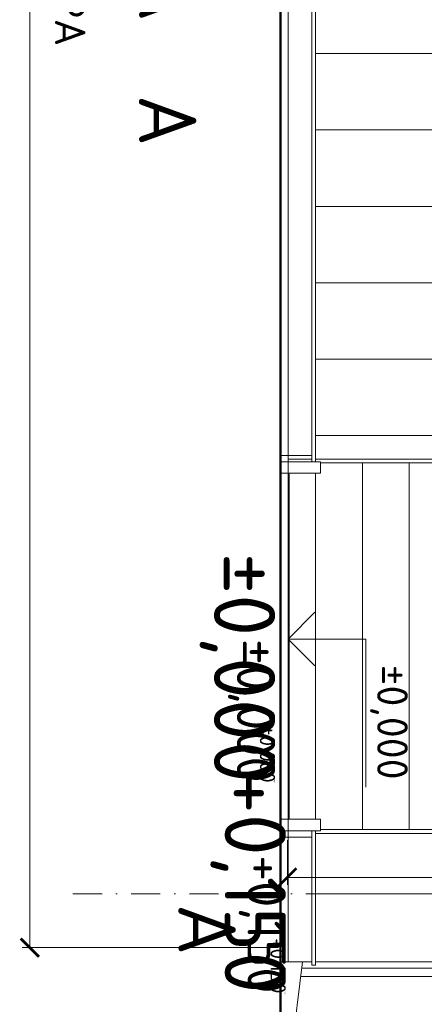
# Model space of a CAD drawing. Header units: millimetres. Extents: x -1695604 to 5289369, y -1488057 to 2187451.
# Tile 30 of 256: x -62540 to -57249, y -1447 to 11444. Entities that reach past the tile are written whole.
import ezdxf
from ezdxf import colors
from ezdxf.entities.mleader import LeaderData, LeaderLine
from ezdxf.enums import TextEntityAlignment as Align
from ezdxf.math import Vec2, Vec3

# ---------------------------------------------------------------- set-up
doc = ezdxf.new("R2010")
doc.units = ezdxf.units.MM
doc.linetypes.add('CENTERX2', pattern=[101.6, 63.5, -12.7, 12.7, -12.7])
doc.linetypes.add('DASHDOT', pattern=[25.4, 12.7, -6.35, 0, -6.35])
doc.layers.get('Defpoints').update_dxf_attribs({"color": 8})
for name, color, linetype in [('0 @ 1', 7, 'Continuous'), ('0 @ 10', 7, 'Continuous'), ('0 @ 100', 7, 'Continuous'), ('0 @ 200', 7, 'Continuous'), ('0 @ 250 (1)', 7, 'Continuous'), ('0 @ 250 (2)', 7, 'Continuous'), ('0 @ 400', 7, 'Continuous')]:
    doc.layers.add(name, color=color, linetype=linetype)
for name, color, linetype, lineweight in [('A99_N_koty-200', 5, 'Continuous', 5), ('A99_N_koty-200 @ 200', 5, 'Continuous', 5), ('A99_N_koty-200-vysk', 6, 'Continuous', 9), ('A99_N_sraf', 252, 'Continuous', 0), ('A99_N_txt-popis-200', 240, 'Continuous', 5), ('A99_N_txt-popis-50 @ 200', 240, 'Continuous', 9), ('A99_S_kce-demolice', 30, 'Continuous', 20), ('A99_S_kce-pohl', 7, 'Continuous', 5), ('A99_S_osy', 1, 'CENTERX2', 5)]:
    doc.layers.add(name, color=color, linetype=linetype, lineweight=lineweight)
doc.styles.add('A99_kota', font='isocpeur.ttf', dxfattribs={"height": 2})
doc.styles.add('A99_popis', font='isocpeur.ttf')
doc.styles.add('ad_popis 100', font='isocpeur.ttf', dxfattribs={"height": 200})
doc.dimstyles.new('A99_kota_200 new', dxfattribs={"dimscale": 200, "dimtxt": 2, "dimasz": 1.2, "dimexe": 0.5, "dimexo": 1.5, "dimgap": 0.3, "dimtad": 1, "dimdec": 0, "dimzin": 3, "dimdsep": 46, "dimtxsty": 'A99_kota', "dimblk": 'ARCHTICK', "dimcen": 2.5, "dimazin": 2, "dimtfac": 0.75, "dimtdec": 0, "dimtmove": 2, "dimatfit": 0, "dimfxl": 0, "dimtolj": 1, "dimtzin": 0, "dimlwd": 5, "dimlwe": 5, "dimarcsym": 0})

# ---------------------------------------------------------------- blocks, each defined once
blk = doc.blocks.new('_ArchTick')
at = {"color": 0, "linetype": 'ByBlock', "const_width": 0.15}
blk.add_lwpolyline([(-0.5, -0.5), (0.5, 0.5)], dxfattribs=at)
blk = doc.blocks.new('*D308')
at = {"layer": 'A99_N_koty-200', "color": 0, "linetype": 'Continuous', "lineweight": 5, "transparency": 16777216}
for p, q in [((-59040, 700), (-59040, 115)), ((-49270, 620), (-49270, 115)), ((-49270, 215), (-59040, 215))]:
    blk.add_line(p, q, dxfattribs=at)
at = {"layer": 'Defpoints', "color": 0, "linetype": 'Continuous', "lineweight": 0, "transparency": 16777216}
for p in [(-59040, 1000), (-49270, 920), (-59040, 215)]:
    blk.add_point(p, dxfattribs=at)
at = {"layer": 'A99_N_koty-200', "color": 0, "linetype": 'Continuous', "lineweight": 5, "transparency": 16777216, "xscale": 240, "yscale": 240, "zscale": 240, "rotation": 180}
blk.add_blockref('_ArchTick', (-59040, 215), dxfattribs=at)
at = {"layer": 'A99_N_koty-200', "color": 0, "linetype": 'Continuous', "lineweight": 5, "transparency": 16777216, "xscale": 240, "yscale": 240, "zscale": 240}
blk.add_blockref('_ArchTick', (-49270, 215), dxfattribs=at)
at = {"layer": 'A99_N_koty-200', "color": 0, "linetype": 'Continuous', "lineweight": 5, "transparency": 16777216, "insert": (-54155, 475), "char_height": 400, "attachment_point": 5, "style": 'A99_kota'}
blk.add_mtext('\\A1;9770', dxfattribs=at)
blk = doc.blocks.new('*U40')
at = {"color": 0, "linetype": 'ByBlock', "lineweight": -2}
blk.add_line((-3, 0), (7, 0), dxfattribs=at)
for points in [[(0, 0), (0, 5), (0, 5), (9.7, 5)], [(-1.75, 1.75), (0, 0), (1.75, 1.75)]]:
    blk.add_lwpolyline(points, dxfattribs=at)
at = {"color": 0, "linetype": 'ByBlock', "lineweight": -2, "style": 'A99_kota'}
for tag, p in [('VYSKA', (9.2, 7.75)), ('POPIS', (9.2, 4.5))]:
    blk.add_attdef(tag, text='', height=2, dxfattribs=at).set_placement(p, align=Align.TOP_RIGHT)
blk = doc.blocks.new('*U6561')
at = {"layer": 'A99_N_koty-200-vysk', "lineweight": 5}
ref = blk.add_blockref('*U40', (-58880, -2365), dxfattribs=dict(at, xscale=200, yscale=200, zscale=200, rotation=270))
ref.add_attrib('VYSKA', '+0,150', dxfattribs={"layer": '0 @ 400', "color": 0, "linetype": 'ByBlock', "lineweight": -2, "height": 800, "rotation": 270, "style": 'A99_kota'}).set_placement((-59060, -1305), align=Align.TOP_RIGHT)
ref = blk.add_blockref('*U40', (-58880, -2365), dxfattribs=dict(at, xscale=200, yscale=200, zscale=200, rotation=270))
ref.add_attrib('VYSKA', '+0,150', dxfattribs={"layer": '0 @ 250 (1)', "color": 0, "linetype": 'ByBlock', "lineweight": -2, "height": 500, "rotation": 270, "style": 'A99_kota'}).set_placement((-59060, -1305), align=Align.TOP_RIGHT)
ref = blk.add_blockref('*U40', (-58880, -2365), dxfattribs=dict(at, xscale=200, yscale=200, zscale=200, rotation=270))
ref.add_attrib('VYSKA', '+0,150', dxfattribs={"layer": '0 @ 250 (2)', "color": 0, "linetype": 'ByBlock', "lineweight": -2, "height": 500, "rotation": 270, "style": 'A99_kota'}).set_placement((-59060, -1305), align=Align.TOP_RIGHT)
ref = blk.add_blockref('*U40', (-58880, -2365), dxfattribs=dict(at, xscale=200, yscale=200, zscale=200, rotation=270))
ref.add_attrib('VYSKA', '+0,150', dxfattribs={"layer": '0 @ 100', "color": 0, "linetype": 'ByBlock', "lineweight": -2, "height": 200, "rotation": 270, "style": 'A99_kota'}).set_placement((-59060, -1305), align=Align.TOP_RIGHT)
ref = blk.add_blockref('*U40', (-58880, -2365), dxfattribs=dict(at, xscale=200, yscale=200, zscale=200, rotation=270))
ref.add_attrib('VYSKA', '+0,150', dxfattribs={"layer": '0 @ 10', "color": 0, "linetype": 'ByBlock', "lineweight": -2, "height": 20, "rotation": 270, "style": 'A99_kota'}).set_placement((-59060, -1305), align=Align.TOP_RIGHT)
ref = blk.add_blockref('*U40', (-58880, -2365), dxfattribs=dict(at, xscale=200, yscale=200, zscale=200, rotation=270))
ref.add_attrib('VYSKA', '+0,150', dxfattribs={"layer": '0 @ 1', "color": 0, "linetype": 'ByBlock', "lineweight": -2, "height": 2, "rotation": 270, "style": 'A99_kota'}).set_placement((-59060, -1305), align=Align.TOP_RIGHT)
ref = blk.add_blockref('*U40', (-58880, -2365), dxfattribs=dict(at, xscale=200, yscale=200, zscale=200, rotation=270))
ref.add_attrib('VYSKA', '+0,150', dxfattribs={"layer": '0 @ 200', "color": 0, "linetype": 'ByBlock', "lineweight": -2, "height": 400, "rotation": 270, "style": 'A99_kota'}).set_placement((-57330, -4205), align=Align.TOP_RIGHT)
blk = doc.blocks.new('*U65')
at = {"color": 0, "linetype": 'ByBlock', "lineweight": -2}
blk.add_line((-3, 0), (7, 0), dxfattribs=at)
for points in [[(0, 0), (0, 5.074), (0, 5.074), (9.7, 5.074)], [(-1.75, 1.75), (0, 0), (1.75, 1.75)]]:
    blk.add_lwpolyline(points, dxfattribs=at)
at = {"color": 0, "linetype": 'ByBlock', "lineweight": -2, "style": 'A99_kota'}
for tag, p in [('VYSKA', (9.2, 7.824)), ('POPIS', (9.2, 4.574))]:
    blk.add_attdef(tag, text='', height=2, dxfattribs=at).set_placement(p, align=Align.TOP_RIGHT)
blk = doc.blocks.new('*U6562')
at = {"layer": 'A99_N_koty-200-vysk', "lineweight": 5}
ref = blk.add_blockref('*U65', (-59030, 3335), dxfattribs=dict(at, xscale=200, yscale=200, zscale=200, rotation=270))
ref.add_attrib('VYSKA', '±0,000', dxfattribs={"layer": '0 @ 400', "color": 0, "linetype": 'ByBlock', "lineweight": -2, "height": 800, "rotation": 270, "style": 'A99_kota'}).set_placement((-59200, 1455), align=Align.TOP_RIGHT)
ref = blk.add_blockref('*U65', (-59030, 3335), dxfattribs=dict(at, xscale=200, yscale=200, zscale=200, rotation=270))
ref.add_attrib('VYSKA', '±0,000', dxfattribs={"layer": '0 @ 250 (1)', "color": 0, "linetype": 'ByBlock', "lineweight": -2, "height": 500, "rotation": 270, "style": 'A99_kota'}).set_placement((-59200, 1455), align=Align.TOP_RIGHT)
ref = blk.add_blockref('*U65', (-59030, 3335), dxfattribs=dict(at, xscale=200, yscale=200, zscale=200, rotation=270))
ref.add_attrib('VYSKA', '±0,000', dxfattribs={"layer": '0 @ 250 (2)', "color": 0, "linetype": 'ByBlock', "lineweight": -2, "height": 500, "rotation": 270, "style": 'A99_kota'}).set_placement((-59200, 1455), align=Align.TOP_RIGHT)
ref = blk.add_blockref('*U65', (-59030, 3335), dxfattribs=dict(at, xscale=200, yscale=200, zscale=200, rotation=270))
ref.add_attrib('VYSKA', '±0,000', dxfattribs={"layer": '0 @ 100', "color": 0, "linetype": 'ByBlock', "lineweight": -2, "height": 200, "rotation": 270, "style": 'A99_kota'}).set_placement((-59200, 1455), align=Align.TOP_RIGHT)
ref = blk.add_blockref('*U65', (-59030, 3335), dxfattribs=dict(at, xscale=200, yscale=200, zscale=200, rotation=270))
ref.add_attrib('VYSKA', '±0,000', dxfattribs={"layer": '0 @ 10', "color": 0, "linetype": 'ByBlock', "lineweight": -2, "height": 20, "rotation": 270, "style": 'A99_kota'}).set_placement((-59200, 1455), align=Align.TOP_RIGHT)
ref = blk.add_blockref('*U65', (-59030, 3335), dxfattribs=dict(at, xscale=200, yscale=200, zscale=200, rotation=270))
ref.add_attrib('VYSKA', '±0,000', dxfattribs={"layer": '0 @ 1', "color": 0, "linetype": 'ByBlock', "lineweight": -2, "height": 2, "rotation": 270, "style": 'A99_kota'}).set_placement((-59200, 1455), align=Align.TOP_RIGHT)
ref = blk.add_blockref('*U65', (-59030, 3335), dxfattribs=dict(at, xscale=200, yscale=200, zscale=200, rotation=270))
ref.add_attrib('VYSKA', '±0,000', dxfattribs={"layer": '0 @ 200', "color": 0, "linetype": 'ByBlock', "lineweight": -2, "height": 400, "rotation": 270, "style": 'A99_kota'}).set_placement((-57465, 1495), align=Align.TOP_RIGHT)
blk = doc.blocks.new('*D353')
at = {"layer": 'A99_N_koty-200', "color": 0, "lineweight": 5, "transparency": 16777216}
for p, q in [((-59730, 26350), (-62508, 26350)), ((-62408, -705), (-62408, 26350)), ((-59155, -705), (-62508, -705))]:
    blk.add_line(p, q, dxfattribs=at)
at = {"layer": 'Defpoints', "color": 0, "linetype": 'Continuous', "lineweight": 0, "transparency": 16777216}
for p in [(-62408, 26350), (-59430, 26350), (-58855, -705)]:
    blk.add_point(p, dxfattribs=at)
at = {"layer": 'A99_N_koty-200', "color": 0, "linetype": 'Continuous', "lineweight": 5, "transparency": 16777216, "xscale": 240, "yscale": 240, "zscale": 240}
for p, rotation in [((-62408, 26350), 89.99999999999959), ((-62408, -705), 269.9999999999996)]:
    blk.add_blockref('_ArchTick', p, dxfattribs=dict(at, rotation=rotation))
at = {"layer": 'A99_N_koty-200', "color": 0, "linetype": 'Continuous', "lineweight": 5, "transparency": 16777216, "insert": (-61880, 12173), "char_height": 400, "attachment_point": 5, "rotation": 270, "style": 'A99_kota', "bg_fill": 3, "box_fill_scale": 1.1, "bg_fill_color": 256, "bg_fill_true_color": 13158600, "bg_fill_transparency": 0}
blk.add_mtext('\\A1;I. ETAPA', dxfattribs=at)

msp = doc.modelspace()

# ---------------------------------------------------------------- linework, layer by layer
at = {"layer": 'A99_N_sraf', "lineweight": 5}
for points in [[(-58669.8, 11000), (-44949.6, 11000)], [(-58669.8, 10000), (-49359.8, 10000)], [(-58669.8, 9000), (-49359.8, 9000)], [(-58669.8, 8000), (-49359.8, 8000)], [(-58669.8, 7000), (-49359.8, 7000)], [(-58669.8, 6000), (-49359.8, 6000)], [(-58669.8, 0), (-46141.6, 0)]]:
    msp.add_lwpolyline(points, dxfattribs=at)
at = {"layer": 'A99_S_kce-demolice', "linetype": 'Continuous', "lineweight": 20, "ltscale": 18}
for p, q in [((-53769.8, 5640), (-58604.8, 5640)), ((-58057.3, 5640), (-58057.3, 840)), ((-57444.8, 5640), (-57444.8, 840)), ((-58669.8, 5505), (-58669.8, 975)), ((-53769.8, 840), (-58604.8, 840))]:
    msp.add_line(p, q, dxfattribs=at)
at = {"layer": 'A99_S_kce-pohl', "lineweight": 50}
msp.add_line((-59129.8, -6660), (-59129.8, 103094.6), dxfattribs=at)
at = {"layer": 'A99_S_kce-pohl', "lineweight": 5}
for p, q in [((-59029.8, -890), (-59029.8, 75470)), ((-58719.8, 24300), (-58719.8, 5655)), ((-58669.8, 24300), (-58669.8, 5655)), ((-58719.8, 5690), (-59029.8, 5690)), ((-53719.8, 5690), (-58669.8, 5690)), ((-59014.8, 5505), (-59014.8, 975)), ((-58719.8, -890), (-58719.8, 825)), ((-53719.8, 790), (-58669.8, 790)), ((-46096.8, -890), (-58669.8, -890))]:
    msp.add_line(p, q, dxfattribs=at)
at = {"layer": 'A99_S_kce-pohl'}
msp.add_line((-59129.8, 24680), (-59129.8, 5900), dxfattribs=at)
at = {"layer": 'A99_S_kce-pohl', "lineweight": 5}
for points in [[(-58719.8, 5740), (-59129.8, 5740)], [(-59029.8, 5740), (-59029.8, 5655)], [(-59129.8, 5655), (-58604.8, 5655), (-58604.8, 5505), (-59129.8, 5505)], [(-59129.8, 825), (-58604.8, 825), (-58604.8, 975), (-59129.8, 975)], [(-58669.8, 825), (-58669.8, -932.5), (-58719.8, -932.5), (-58719.8, -890), (-59129.8, -890)], [(-59029.8, 825), (-59029.8, 740)], [(-58719.8, 740), (-59129.8, 740)], [(-58842.5, -890), (-59129.8, -3230)]]:
    msp.add_lwpolyline(points, dxfattribs=at)
at = {"layer": 'A99_S_osy', "linetype": 'DASHDOT', "lineweight": 9, "ltscale": 30}
msp.add_lwpolyline([(-61844.8, 0), (-41504.8, 0)], dxfattribs=at)

# ---------------------------------------------------------------- texts
at = {"layer": 'A99_N_txt-popis-200', "lineweight": 9, "ltscale": 5, "style": 'ad_popis 100'}
msp.add_text('HALA  A', height=750, rotation=270, dxfattribs=at).set_placement((-60980, 13955))
at = {"layer": 'A99_N_txt-popis-200', "color": 1, "lineweight": 0, "insert": (-59714.8, -131.7), "char_height": 750, "attachment_point": 1, "rotation": 270, "style": 'ad_popis 100'}
msp.add_mtext_dynamic_manual_height_columns('A', width=832.5, gutter_width=1000, heights=[0], dxfattribs=at)

# ---------------------------------------------------------------- next in the draw order: leaders
at = {"layer": 'A99_N_txt-popis-50 @ 200', "lineweight": 9}
ml = msp.add_multileader_mtext('Standard', dxfattribs=at)
ml.set_content('\\A1;{\\C256;demontáž ocel. schodiště}', color=1, style='A99_popis')
ml.set_leader_properties(color=256, linetype='ByLayer', lineweight=-1)
ml.build(insert=Vec2(0, 0))
ml.multileader.update_dxf_attribs({"dogleg_length": 1, "arrow_head_size": 300, "scale": 200})
ctx = ml.context
ctx.base_point, ctx.scale, ctx.char_height, ctx.arrow_head_size, ctx.landing_gap_size, ctx.plane_origin, ctx.plane_x_axis, ctx.plane_y_axis = Vec3(-52870, 32613.3), 200, 400, 300, 250, Vec3(-61745.8, 29900), Vec3(0, -1), Vec3(1, 0)
notes = []
notes.append((ctx, [(1, (1, 1, 0), (-52870, 27948.3), (0, 1), 645, [(0, [(-57543.4, 27948.3)], 0, [])])]))
ctx.mtext.insert, ctx.mtext.text_direction, ctx.mtext.rotation, ctx.mtext.width, ctx.mtext.defined_height, ctx.mtext.flow_direction = Vec3(-52670, 32363.3), Vec3(0, -1), 4.712389, 3700.225, 1533.3, 5
ctx.mtext.has_bg_fill, ctx.mtext.bg_color, ctx.mtext.bg_scale_factor, ctx.mtext.bg_transparency, ctx.mtext.use_window_bg_color = 1, -1073741824, 1, 0, 1
for ctx, leaders in notes:
    for number, flags, end, landing, length, lines in leaders:
        leader = LeaderData()
        leader.index, (leader.has_last_leader_line, leader.has_dogleg_vector, leader.attachment_direction) = number, flags
        leader.last_leader_point, leader.dogleg_vector, leader.dogleg_length = Vec3(end), Vec3(landing), length
        for number, points, colour, breaks in lines:
            line = LeaderLine()
            line.index, line.vertices, line.color, line.breaks = number, Vec3.list(points), colors.encode_raw_color(colour), breaks
            leader.lines.append(line)
        ctx.leaders.append(leader)

# ---------------------------------------------------------------- next in the draw order: linework, layer by layer
at = {"layer": 'A99_S_kce-pohl', "lineweight": 5}
msp.add_lwpolyline([(-58862.4, -1084.6), (-46084.1, -1084.6), (-46084.1, -974.6), (-58855.2, -974.6)], dxfattribs=at)

# ---------------------------------------------------------------- next in the draw order: block references
at = {"layer": 'A99_N_txt-popis-200', "color": 3, "linetype": 'Continuous', "lineweight": 18}
for name in ['*U6562', '*U6561']:
    msp.add_blockref(name, (0, 0), dxfattribs=at)

# ---------------------------------------------------------------- next in the draw order: dimensions: what is measured, and where the dimension line sits
at = {"layer": 'A99_N_koty-200 @ 200', "color": 5, "linetype": 'Continuous', "lineweight": 5}
dim = msp.add_linear_dim(base=(-59040, 215), p1=(-49269.8, 920), p2=(-59040, 1000), dimstyle='A99_kota_200 new', override={"dimscale": 200, "dimtix": 1, "dimtofl": 1, "dimtmove": 2, "dimatfit": 0}, dxfattribs=at)
dim.commit()
dim.dimension.update_dxf_attribs({"geometry": '*D308', "text_midpoint": (-54154.9, 475)})

# ---------------------------------------------------------------- next in the draw order: dimensions: what is measured, and where the dimension line sits
at = {"layer": 'A99_N_koty-200 @ 200', "color": 1, "linetype": 'Continuous', "lineweight": 5}
dim = msp.add_linear_dim(base=(-62407.5, 26350), p1=(-58855.2, -704.6), p2=(-59429.8, 26350), angle=90, text='I. ETAPA', dimstyle='A99_kota_200 new', override={"dimscale": 200, "dimtix": 0, "dimtofl": 1, "dimtmove": 2, "dimatfit": 0, "dimfxl": 20, "dimtfill": 1}, dxfattribs=at)
dim.commit()
dim.dimension.update_dxf_attribs({"geometry": '*D353', "text_midpoint": (-61880, 12172.5), "dimtype": 128})

doc.saveas('drawing.dxf')
